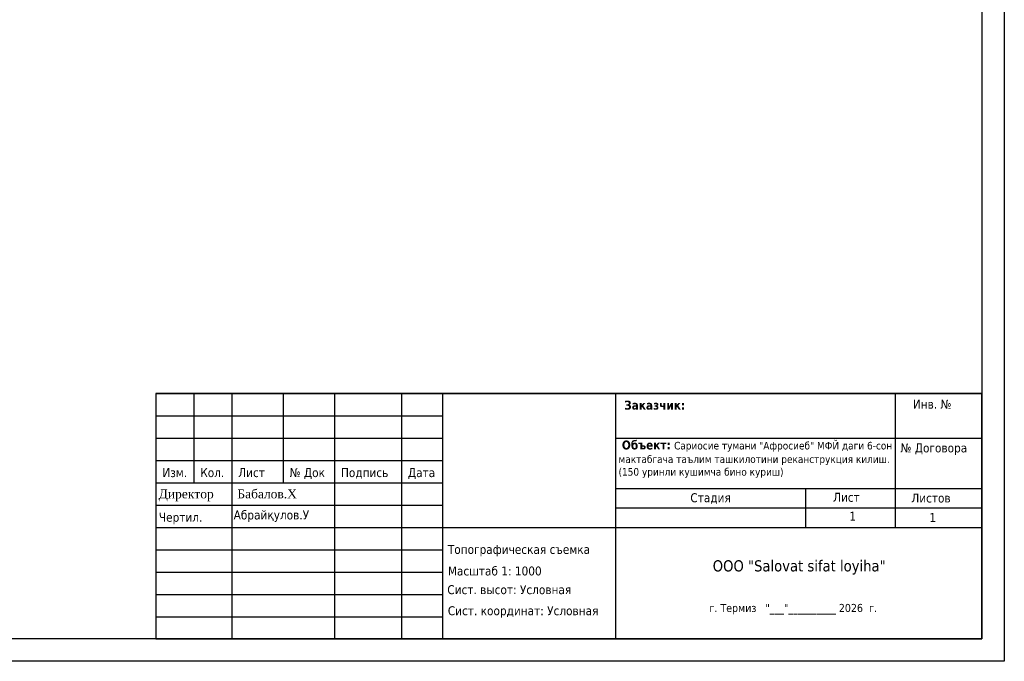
# Model space of a CAD drawing. Extents: x 419 to 1431, y 187 to 622.
# Tile 1 of 6: x 551 to 771, y 187 to 330. Entities that reach past the tile are written whole.
import ezdxf

# ---------------------------------------------------------------- set-up
doc = ezdxf.new("R2010")
doc.units = 0
doc.header["$MEASUREMENT"] = 0
doc.layers.add('(002) Рамка', color=7, linetype='Continuous')

msp = doc.modelspace()

# ---------------------------------------------------------------- linework, layer by layer
at = {"layer": '(002) Рамка'}
msp.add_line((746.78587, 226.63159), (746.78587, 246.63159), dxfattribs=at)
msp.add_lwpolyline([(581.14376, 191.63159), (766.14376, 191.63159), (766.14376, 246.63159), (581.14376, 246.63159)], close=True, dxfattribs=at)
for points in [[(581.14376, 246.63159), (766.14376, 246.63159)], [(589.64376, 246.63159), (589.64376, 236.63159)], [(589.64376, 246.63159), (589.64376, 226.63159)], [(598.14376, 246.63159), (621.14376, 246.63159)], [(598.14376, 246.63159), (621.14376, 246.63159)], [(598.14376, 246.63159), (598.14376, 191.63159)], [(609.64376, 246.63159), (609.64376, 226.63159)], [(621.14376, 246.63159), (621.14376, 191.63159)], [(636.14376, 246.63159), (636.14376, 191.63159)], [(645.30032, 246.63159), (645.30032, 191.63159)], [(684.17365, 191.63159), (684.17365, 246.63159)], [(766.14376, 246.63159), (766.14376, 191.63159)], [(581.14376, 241.63159), (645.30032, 241.63159)], [(581.14376, 236.63159), (645.30032, 236.63159)], [(684.17365, 236.63159), (766.14376, 236.63159)], [(581.14376, 231.63159), (645.30032, 231.63159)], [(581.14376, 226.63159), (645.30032, 226.63159)], [(684.17365, 225.37793), (766.14376, 225.37793)], [(726.71192, 216.63159), (726.71192, 225.37793)], [(746.78587, 216.63159), (746.78587, 226.63159)], [(581.14376, 221.63159), (645.30032, 221.63159)], [(684.17365, 221.00476), (766.14376, 221.00476)], [(581.14376, 216.63159), (646.14376, 216.63159)], [(646.14376, 216.63159), (766.14376, 216.63159)], [(581.14376, 211.63159), (645.30032, 211.63159)], [(581.14376, 206.63159), (645.30032, 206.63159)], [(581.14376, 201.63159), (645.30032, 201.63159)], [(581.14376, 196.63159), (645.30032, 196.63159)]]:
    msp.add_lwpolyline(points, dxfattribs=at)
at = {"linetype": 'Continuous'}
for points in [[(419.23541, 622.28154), (771.14376, 622.28154), (771.14376, 186.63159), (419.23541, 186.63159)], [(424.23541, 617.28154), (766.14376, 617.28154), (766.14376, 191.63159), (424.23541, 191.63159)]]:
    msp.add_lwpolyline(points, close=True, dxfattribs=at)

# ---------------------------------------------------------------- texts
at = {"layer": '(002) Рамка', "attachment_point": 1}
for s, insert, char_height, width in [('{\\fTahoma|b1|i0|c0|p34; \\fTahoma|b1|i0|c204|p34;Заказчик:\\fTahoma|b0|i0|c204|p34; \\fTahoma|b0|i0|c0|p34;          }', (685.20001, 245.02232), 2, 44.2316773), ('{\\fTahoma|b0|i0|c204|p34;Инв. №}', (750.65682, 245.23886), 2, 9.5042176), ('{\\fTahoma|b0|i0|c204|p34; \\fTahoma|b1|i0|c204|p34;Объект:\\fTahoma|b0|i0|c204|p34; \\H0.85x;Сариосие тумани "Афросиеб" МФЙ даги 6-сон мактабгача таълим ташкилотини реканструкция килиш. (150 уринли кушимча бино куриш)}', (684.74848, 236.0921), 2, 62.0373827), ('{\\fTahoma|b0|i0|c204|p34;№ Договора}', (747.88931, 235.43699), 2, 15.7553929), ('{\\fTahoma|b0|i0|c204|p34;Изм.}', (582.58641, 229.90742), 2, 5.4545198), ('{\\fTahoma|b0|i0|c204|p34;Кол.}', (591.08641, 229.90742), 2, 5.2745332), ('{\\fTahoma|b0|i0|c204|p34;Лист}', (599.58641, 229.90742), 2, 5.9823909), ('{\\fTahoma|b0|i0|c204|p34;№ Док}', (611.08641, 229.90742), 2, 8.781585), ('{\\fTahoma|b0|i0|c204|p34;Подпись}', (622.58641, 229.90742), 2, 10.5948825), ('{\\fTahoma|b0|i0|c204|p34;Дата}', (637.58641, 229.90742), 2, 5.9004567), ('{\\fTimes New Roman|b0|i0|c204|p18;Директор \\fTimes New Roman|b0|i0|c0|p18;     \\fTimes New Roman|b0|i0|c204|p18; Бабалов.Х}', (581.76525, 225.13752), 2, 39.2523245), ('{\\fTahoma|b0|i0|c204|p34;Стадия}', (700.83484, 224.27871), 2, 8.7547213), ('{\\fTahoma|b0|i0|c204|p34;Лист}', (732.78744, 224.37863), 2, 5.9823909), ('{\\fTahoma|b0|i0|c204|p34;Листов}', (750.31673, 224.21336), 2, 8.840685), ('{\\fTahoma|b0|i0|c204|p34;Абрайқулов.У}', (598.55849, 220.41992), 2, 17.7983747), ('{\\fTahoma|b0|i0|c204|p34;Чертил.}', (581.81319, 219.90742), 2, 9.6748019), ('{\\fTahoma|b0|i0|c204|p34;1}', (736.44097, 220.12927), 2, 1.2987105), ('{\\fTahoma|b0|i0|c204|p34;1}', (754.38293, 219.84238), 2, 1.2987105), ('{\\fTahoma|b0|i0|c204|p34;Топографическая съемка}', (646.52375, 212.6916), 2, 31.9286635), ('{\\fTahoma|b0|i0|c204|p34;ООО \\fTahoma|b0|i0|c0|p34;"Salovat sifat loyiha"}', (705.84034, 209.2673), 2.5, 174.4088), ('{\\fTahoma|b0|i0|c204|p34;Масштаб 1: 1000}', (646.52375, 207.86908), 2, 21.3228878), ('{\\fTahoma|b0|i0|c204|p34;Сист. высот\\fTahoma|b0|i0|c0|p34;:\\fTahoma|b0|i0|c204|p34; Условная}', (646.40553, 203.67827), 2, 28.2725185), ('{\\fTahoma|b0|i0|c204|p34;Сист. координат\\fTahoma|b0|i0|c0|p34;:\\fTahoma|b0|i0|c204|p34; Условная}', (646.52375, 198.96083), 2, 34.1167092), ('{\\fTahoma|b0|i0|c204|p34;г. Термиз\\fTahoma|b0|i0|c0|p34;  \\fTahoma|b0|i0|c204|p34; "___"_____\\fTahoma|b0|i0|c0|p34;__\\fTahoma|b0|i0|c204|p34;___ 2026  г.}', (705.10067, 199.48378), 1.8, 42.0236414)]:
    msp.add_mtext(s, dxfattribs=dict(at, insert=insert, char_height=char_height, width=width))

doc.saveas('drawing.dxf')
